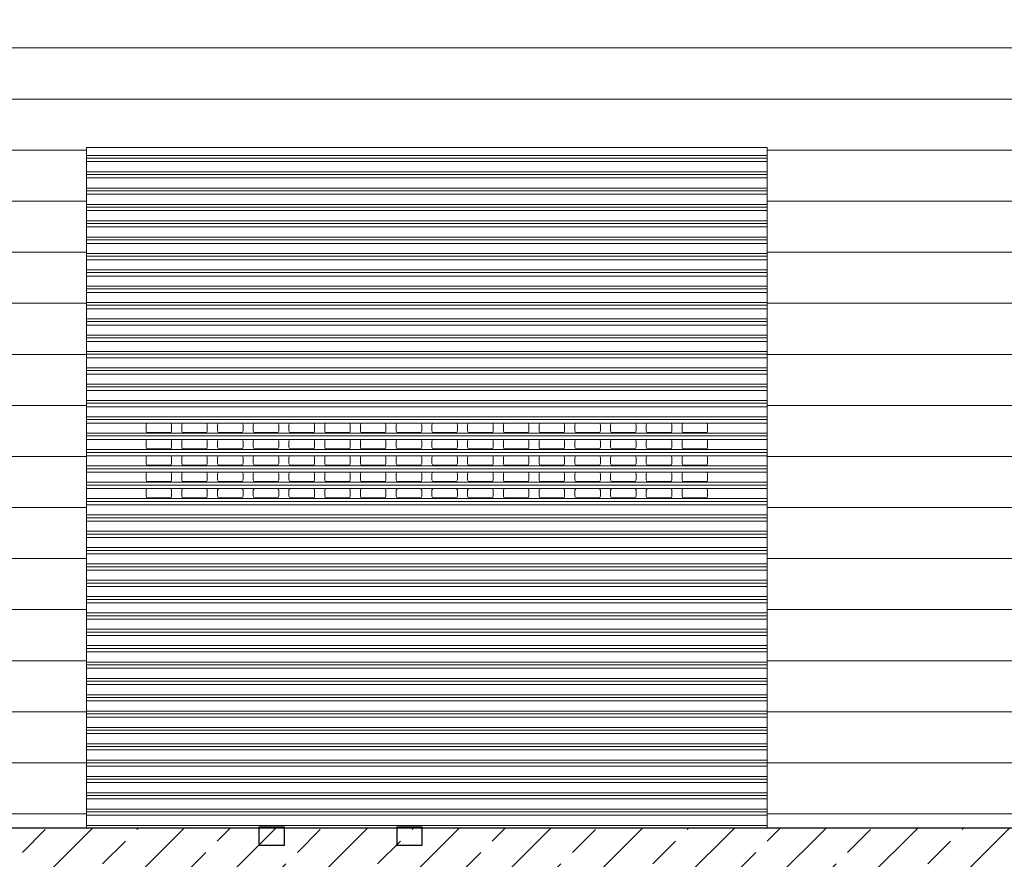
# Model space of a CAD drawing. Header units: millimetres. Extents: x 17762 to 172224, y -23587 to 40136.
# Tile 13 of 49: x 56104 to 61891, y -183 to 4750. Entities that reach past the tile are written whole.
import ezdxf

# ---------------------------------------------------------------- set-up
doc = ezdxf.new("R2010")
doc.units = ezdxf.units.MM
doc.linetypes.add('Čerchovaná 10mm', pattern=[1800, 1000, -400, 0, -400])
doc.linetypes.add('Čerchovaná 3mm', pattern=[500, 300, -100, 0, -100])
for name, color, linetype, lineweight in [('CA_DVERE', 7, 'Continuous', 13), ('CA_DVERE_NEVHRA1', 3, 'Čerchovaná 3mm', 13), ('CA_OSY', 5, 'Continuous', 9), ('CA_PODLAHA', 1, 'Continuous', 25), ('CA_POHHRA25', 7, 'Continuous', 13), ('CA_REZY', 1, 'Continuous', 25), ('CA_SRAFY', 9, 'Continuous', 25), ('CA_ZARIZPRED', 8, 'Continuous', 13)]:
    doc.layers.add(name, color=color, linetype=linetype, lineweight=lineweight)

# ---------------------------------------------------------------- blocks, each defined once
blk = doc.blocks.new('ROLLING_SHUTTER_DD_DECOTHERM_S_EN - Rolovací dveře interiér 4000x4000-2348708-ŘEZ 2 _ vestavek V2')
at = {"layer": 'CA_DVERE'}
for p, q in [((46860, 3952.1), (50860, 3952.1)), ((50860, 3936), (46860, 3936)), ((50860, 3916), (46860, 3916)), ((50860, 3856.1), (46860, 3856.1)), ((46860, 3840), (50860, 3840)), ((50860, 3820), (46860, 3820)), ((50860, 3760.1), (46860, 3760.1)), ((50860, 3744), (46860, 3744)), ((50860, 3724), (46860, 3724)), ((50860, 3664.1), (46860, 3664.1)), ((50860, 3648), (46860, 3648)), ((46860, 3628), (50860, 3628)), ((50860, 3568.1), (46860, 3568.1)), ((50860, 3552), (46860, 3552)), ((50860, 3532), (46860, 3532)), ((50860, 3472.1), (46860, 3472.1)), ((50860, 3456), (46860, 3456)), ((50860, 3436), (46860, 3436)), ((50860, 3376.1), (46860, 3376.1)), ((46860, 3360), (50860, 3360)), ((46860, 3340), (50860, 3340)), ((50860, 3280.1), (46860, 3280.1)), ((50860, 3264), (46860, 3264)), ((50860, 3244), (46860, 3244)), ((50860, 3184.1), (46860, 3184.1)), ((50860, 3168), (46860, 3168)), ((46860, 3148), (50860, 3148)), ((50860, 3088.1), (46860, 3088.1)), ((50860, 3072), (46860, 3072)), ((50860, 3052), (46860, 3052)), ((50860, 2992.1), (46860, 2992.1)), ((50860, 2976), (46860, 2976)), ((50860, 2956), (46860, 2956)), ((50860, 2896.1), (46860, 2896.1)), ((50860, 2880), (46860, 2880)), ((46860, 2860), (50860, 2860)), ((50860, 2800.1), (46860, 2800.1)), ((50860, 2784), (46860, 2784)), ((50860, 2764), (46860, 2764)), ((50860, 2704.1), (46860, 2704.1)), ((50860, 2688), (46860, 2688)), ((50860, 2668), (46860, 2668)), ((50860, 2608.1), (46860, 2608.1)), ((50860, 2592), (46860, 2592)), ((46860, 2572), (50860, 2572)), ((50860, 2512.1), (46860, 2512.1)), ((50860, 2496), (46860, 2496)), ((46860, 2476), (50860, 2476)), ((50860, 2416.1), (46860, 2416.1)), ((50860, 2400), (46860, 2400)), ((50860, 2380), (46860, 2380)), ((47220, 2379.5), (47350, 2379.5)), ((47430, 2379.5), (47560, 2379.5)), ((47640, 2379.5), (47770, 2379.5)), ((47850, 2379.5), (47980, 2379.5)), ((48060, 2379.5), (48190, 2379.5)), ((48270, 2379.5), (48400, 2379.5)), ((48610, 2379.5), (48480, 2379.5)), ((48690, 2379.5), (48820, 2379.5)), ((48900, 2379.5), (49030, 2379.5)), ((49110, 2379.5), (49240, 2379.5)), ((49450, 2379.5), (49320, 2379.5)), ((49660, 2379.5), (49530, 2379.5)), ((49740, 2379.5), (49870, 2379.5)), ((50080, 2379.5), (49950, 2379.5)), ((50160, 2379.5), (50290, 2379.5)), ((50370, 2379.5), (50500, 2379.5)), ((50860, 2320.1), (46860, 2320.1)), ((47210, 2334.5), (47210, 2369.5)), ((47350, 2324.5), (47220, 2324.5)), ((47360, 2369.5), (47360, 2334.5)), ((47420, 2334.5), (47420, 2369.5)), ((47560, 2324.5), (47430, 2324.5)), ((47570, 2369.5), (47570, 2334.5)), ((47630, 2334.5), (47630, 2369.5)), ((47770, 2324.5), (47640, 2324.5)), ((47780, 2369.5), (47780, 2334.5)), ((47840, 2334.5), (47840, 2369.5)), ((47980, 2324.5), (47850, 2324.5)), ((47990, 2369.5), (47990, 2334.5)), ((48050, 2334.5), (48050, 2369.5)), ((48190, 2324.5), (48060, 2324.5)), ((48200, 2334.5), (48200, 2369.5)), ((48260, 2334.5), (48260, 2369.5)), ((48270, 2324.5), (48400, 2324.5)), ((48410, 2369.5), (48410, 2334.5)), ((48470, 2334.5), (48470, 2369.5)), ((48610, 2324.5), (48480, 2324.5)), ((48620, 2369.5), (48620, 2334.5)), ((48680, 2369.5), (48680, 2334.5)), ((48820, 2324.5), (48690, 2324.5)), ((48830, 2369.5), (48830, 2334.5)), ((48890, 2334.5), (48890, 2369.5)), ((49030, 2324.5), (48900, 2324.5)), ((49040, 2334.5), (49040, 2369.5)), ((49100, 2334.5), (49100, 2369.5)), ((49110, 2324.5), (49240, 2324.5)), ((49250, 2334.5), (49250, 2369.5)), ((49310, 2369.5), (49310, 2334.5)), ((49450, 2324.5), (49320, 2324.5)), ((49460, 2369.5), (49460, 2334.5)), ((49520, 2334.5), (49520, 2369.5)), ((49660, 2324.5), (49530, 2324.5)), ((49670, 2334.5), (49670, 2369.5)), ((49730, 2334.5), (49730, 2369.5)), ((49870, 2324.5), (49740, 2324.5)), ((49880, 2369.5), (49880, 2334.5)), ((49940, 2334.5), (49940, 2369.5)), ((49950, 2324.5), (50080, 2324.5)), ((50090, 2369.5), (50090, 2334.5)), ((50150, 2334.5), (50150, 2369.5)), ((50290, 2324.5), (50160, 2324.5)), ((50300, 2369.5), (50300, 2334.5)), ((50360, 2334.5), (50360, 2369.5)), ((50500, 2324.5), (50370, 2324.5)), ((50510, 2369.5), (50510, 2334.5)), ((50860, 2304), (46860, 2304)), ((46860, 2284), (50860, 2284)), ((47210, 2273.5), (47210, 2238.5)), ((47350, 2283.5), (47220, 2283.5)), ((47360, 2238.5), (47360, 2273.5)), ((47420, 2273.5), (47420, 2238.5)), ((47560, 2283.5), (47430, 2283.5)), ((47570, 2238.5), (47570, 2273.5)), ((47630, 2273.5), (47630, 2238.5)), ((47770, 2283.5), (47640, 2283.5)), ((47780, 2238.5), (47780, 2273.5)), ((47840, 2273.5), (47840, 2238.5)), ((47980, 2283.5), (47850, 2283.5)), ((47990, 2238.5), (47990, 2273.5)), ((48050, 2273.5), (48050, 2238.5)), ((48190, 2283.5), (48060, 2283.5)), ((48200, 2238.5), (48200, 2273.5)), ((48260, 2238.5), (48260, 2273.5)), ((48400, 2283.5), (48270, 2283.5)), ((48410, 2238.5), (48410, 2273.5)), ((48470, 2238.5), (48470, 2273.5)), ((48610, 2283.5), (48480, 2283.5)), ((48620, 2273.5), (48620, 2238.5)), ((48680, 2273.5), (48680, 2238.5)), ((48690, 2283.5), (48820, 2283.5)), ((48830, 2238.5), (48830, 2273.5)), ((48890, 2238.5), (48890, 2273.5)), ((49030, 2283.5), (48900, 2283.5)), ((49040, 2273.5), (49040, 2238.5)), ((49100, 2238.5), (49100, 2273.5)), ((49110, 2283.5), (49240, 2283.5)), ((49250, 2273.5), (49250, 2238.5)), ((49310, 2273.5), (49310, 2238.5)), ((49450, 2283.5), (49320, 2283.5)), ((49460, 2273.5), (49460, 2238.5)), ((49520, 2238.5), (49520, 2273.5)), ((49530, 2283.5), (49660, 2283.5)), ((49670, 2238.5), (49670, 2273.5)), ((49730, 2238.5), (49730, 2273.5)), ((49740, 2283.5), (49870, 2283.5)), ((49880, 2238.5), (49880, 2273.5)), ((49940, 2273.5), (49940, 2238.5)), ((49950, 2283.5), (50080, 2283.5)), ((50090, 2273.5), (50090, 2238.5)), ((50150, 2273.5), (50150, 2238.5)), ((50290, 2283.5), (50160, 2283.5)), ((50300, 2238.5), (50300, 2273.5)), ((50360, 2273.5), (50360, 2238.5)), ((50500, 2283.5), (50370, 2283.5)), ((50510, 2238.5), (50510, 2273.5)), ((50860, 2224.1), (46860, 2224.1)), ((50860, 2208), (46860, 2208)), ((47220, 2228.5), (47350, 2228.5)), ((47430, 2228.5), (47560, 2228.5)), ((47640, 2228.5), (47770, 2228.5)), ((47850, 2228.5), (47980, 2228.5)), ((48060, 2228.5), (48190, 2228.5)), ((48270, 2228.5), (48400, 2228.5)), ((48610, 2228.5), (48480, 2228.5)), ((48690, 2228.5), (48820, 2228.5)), ((48900, 2228.5), (49030, 2228.5)), ((49240, 2228.5), (49110, 2228.5)), ((49450, 2228.5), (49320, 2228.5)), ((49660, 2228.5), (49530, 2228.5)), ((49740, 2228.5), (49870, 2228.5)), ((50080, 2228.5), (49950, 2228.5)), ((50160, 2228.5), (50290, 2228.5)), ((50370, 2228.5), (50500, 2228.5)), ((50860, 2188), (46860, 2188)), ((47210, 2142.5), (47210, 2177.5)), ((47220, 2187.5), (47350, 2187.5)), ((47360, 2177.5), (47360, 2142.5)), ((47420, 2142.5), (47420, 2177.5)), ((47430, 2187.5), (47560, 2187.5)), ((47570, 2177.5), (47570, 2142.5)), ((47630, 2142.5), (47630, 2177.5)), ((47640, 2187.5), (47770, 2187.5)), ((47780, 2177.5), (47780, 2142.5)), ((47840, 2142.5), (47840, 2177.5)), ((47850, 2187.5), (47980, 2187.5)), ((47990, 2177.5), (47990, 2142.5)), ((48050, 2142.5), (48050, 2177.5)), ((48060, 2187.5), (48190, 2187.5)), ((48200, 2177.5), (48200, 2142.5)), ((48260, 2142.5), (48260, 2177.5)), ((48270, 2187.5), (48400, 2187.5)), ((48410, 2177.5), (48410, 2142.5)), ((48470, 2142.5), (48470, 2177.5)), ((48480, 2187.5), (48610, 2187.5)), ((48620, 2177.5), (48620, 2142.5)), ((48680, 2142.5), (48680, 2177.5)), ((48690, 2187.5), (48820, 2187.5)), ((48830, 2177.5), (48830, 2142.5)), ((48890, 2142.5), (48890, 2177.5)), ((48900, 2187.5), (49030, 2187.5)), ((49040, 2177.5), (49040, 2142.5)), ((49100, 2177.5), (49100, 2142.5)), ((49110, 2187.5), (49240, 2187.5)), ((49250, 2177.5), (49250, 2142.5)), ((49310, 2142.5), (49310, 2177.5)), ((49320, 2187.5), (49450, 2187.5)), ((49460, 2177.5), (49460, 2142.5)), ((49520, 2142.5), (49520, 2177.5)), ((49530, 2187.5), (49660, 2187.5)), ((49670, 2177.5), (49670, 2142.5)), ((49730, 2177.5), (49730, 2142.5)), ((49870, 2187.5), (49740, 2187.5)), ((49880, 2142.5), (49880, 2177.5)), ((49940, 2177.5), (49940, 2142.5)), ((50080, 2187.5), (49950, 2187.5)), ((50090, 2142.5), (50090, 2177.5)), ((50150, 2142.5), (50150, 2177.5)), ((50160, 2187.5), (50290, 2187.5)), ((50300, 2177.5), (50300, 2142.5)), ((50360, 2142.5), (50360, 2177.5)), ((50370, 2187.5), (50500, 2187.5)), ((50510, 2177.5), (50510, 2142.5)), ((50860, 2128.1), (46860, 2128.1)), ((50860, 2112), (46860, 2112)), ((50860, 2092), (46860, 2092)), ((47350, 2132.5), (47220, 2132.5)), ((47350, 2091.5), (47220, 2091.5)), ((47560, 2132.5), (47430, 2132.5)), ((47430, 2091.5), (47560, 2091.5)), ((47770, 2132.5), (47640, 2132.5)), ((47770, 2091.5), (47640, 2091.5)), ((47980, 2132.5), (47850, 2132.5)), ((47850, 2091.5), (47980, 2091.5)), ((48190, 2132.5), (48060, 2132.5)), ((48190, 2091.5), (48060, 2091.5)), ((48400, 2132.5), (48270, 2132.5)), ((48270, 2091.5), (48400, 2091.5)), ((48610, 2132.5), (48480, 2132.5)), ((48480, 2091.5), (48610, 2091.5)), ((48820, 2132.5), (48690, 2132.5)), ((48820, 2091.5), (48690, 2091.5)), ((49030, 2132.5), (48900, 2132.5)), ((48900, 2091.5), (49030, 2091.5)), ((49110, 2132.5), (49240, 2132.5)), ((49110, 2091.5), (49240, 2091.5)), ((49450, 2132.5), (49320, 2132.5)), ((49450, 2091.5), (49320, 2091.5)), ((49660, 2132.5), (49530, 2132.5)), ((49530, 2091.5), (49660, 2091.5)), ((49740, 2132.5), (49870, 2132.5)), ((49870, 2091.5), (49740, 2091.5)), ((49950, 2132.5), (50080, 2132.5)), ((50080, 2091.5), (49950, 2091.5)), ((50290, 2132.5), (50160, 2132.5)), ((50290, 2091.5), (50160, 2091.5)), ((50500, 2132.5), (50370, 2132.5)), ((50370, 2091.5), (50500, 2091.5)), ((50860, 2032.1), (46860, 2032.1)), ((47210, 2081.5), (47210, 2046.5)), ((47350, 2036.5), (47220, 2036.5)), ((47360, 2081.5), (47360, 2046.5)), ((47420, 2046.5), (47420, 2081.5)), ((47430, 2036.5), (47560, 2036.5)), ((47570, 2046.5), (47570, 2081.5)), ((47630, 2046.5), (47630, 2081.5)), ((47770, 2036.5), (47640, 2036.5)), ((47780, 2081.5), (47780, 2046.5)), ((47840, 2046.5), (47840, 2081.5)), ((47980, 2036.5), (47850, 2036.5)), ((47990, 2046.5), (47990, 2081.5)), ((48050, 2081.5), (48050, 2046.5)), ((48060, 2036.5), (48190, 2036.5)), ((48200, 2046.5), (48200, 2081.5)), ((48260, 2046.5), (48260, 2081.5)), ((48400, 2036.5), (48270, 2036.5)), ((48410, 2081.5), (48410, 2046.5)), ((48470, 2046.5), (48470, 2081.5)), ((48480, 2036.5), (48610, 2036.5)), ((48620, 2046.5), (48620, 2081.5)), ((48680, 2081.5), (48680, 2046.5)), ((48690, 2036.5), (48820, 2036.5)), ((48830, 2081.5), (48830, 2046.5)), ((48890, 2046.5), (48890, 2081.5)), ((49030, 2036.5), (48900, 2036.5)), ((49040, 2081.5), (49040, 2046.5)), ((49100, 2081.5), (49100, 2046.5)), ((49110, 2036.5), (49240, 2036.5)), ((49250, 2046.5), (49250, 2081.5)), ((49310, 2081.5), (49310, 2046.5)), ((49450, 2036.5), (49320, 2036.5)), ((49460, 2081.5), (49460, 2046.5)), ((49520, 2046.5), (49520, 2081.5)), ((49660, 2036.5), (49530, 2036.5)), ((49670, 2081.5), (49670, 2046.5)), ((49730, 2081.5), (49730, 2046.5)), ((49740, 2036.5), (49870, 2036.5)), ((49880, 2046.5), (49880, 2081.5)), ((49940, 2046.5), (49940, 2081.5)), ((50080, 2036.5), (49950, 2036.5)), ((50090, 2081.5), (50090, 2046.5)), ((50150, 2081.5), (50150, 2046.5)), ((50160, 2036.5), (50290, 2036.5)), ((50300, 2046.5), (50300, 2081.5)), ((50360, 2046.5), (50360, 2081.5)), ((50500, 2036.5), (50370, 2036.5)), ((50510, 2046.5), (50510, 2081.5)), ((50860, 2016), (46860, 2016)), ((50860, 1996), (46860, 1996)), ((47210, 1950.5), (47210, 1985.5)), ((47220, 1995.5), (47350, 1995.5)), ((47360, 1985.5), (47360, 1950.5)), ((47420, 1950.5), (47420, 1985.5)), ((47430, 1995.5), (47560, 1995.5)), ((47570, 1985.5), (47570, 1950.5)), ((47630, 1950.5), (47630, 1985.5)), ((47640, 1995.5), (47770, 1995.5)), ((47780, 1985.5), (47780, 1950.5)), ((47840, 1950.5), (47840, 1985.5)), ((47850, 1995.5), (47980, 1995.5)), ((47990, 1985.5), (47990, 1950.5)), ((48050, 1950.5), (48050, 1985.5)), ((48060, 1995.5), (48190, 1995.5)), ((48200, 1950.5), (48200, 1985.5)), ((48260, 1950.5), (48260, 1985.5)), ((48270, 1995.5), (48400, 1995.5)), ((48410, 1985.5), (48410, 1950.5)), ((48470, 1950.5), (48470, 1985.5)), ((48610, 1995.5), (48480, 1995.5)), ((48620, 1985.5), (48620, 1950.5)), ((48680, 1985.5), (48680, 1950.5)), ((48690, 1995.5), (48820, 1995.5)), ((48830, 1985.5), (48830, 1950.5)), ((48890, 1950.5), (48890, 1985.5)), ((48900, 1995.5), (49030, 1995.5)), ((49040, 1950.5), (49040, 1985.5)), ((49100, 1950.5), (49100, 1985.5)), ((49110, 1995.5), (49240, 1995.5)), ((49250, 1950.5), (49250, 1985.5)), ((49310, 1985.5), (49310, 1950.5)), ((49450, 1995.5), (49320, 1995.5)), ((49460, 1985.5), (49460, 1950.5)), ((49520, 1950.5), (49520, 1985.5)), ((49660, 1995.5), (49530, 1995.5)), ((49670, 1950.5), (49670, 1985.5)), ((49730, 1950.5), (49730, 1985.5)), ((49740, 1995.5), (49870, 1995.5)), ((49880, 1985.5), (49880, 1950.5)), ((49940, 1950.5), (49940, 1985.5)), ((50080, 1995.5), (49950, 1995.5)), ((50090, 1985.5), (50090, 1950.5)), ((50150, 1950.5), (50150, 1985.5)), ((50160, 1995.5), (50290, 1995.5)), ((50300, 1985.5), (50300, 1950.5)), ((50360, 1950.5), (50360, 1985.5)), ((50370, 1995.5), (50500, 1995.5)), ((50510, 1985.5), (50510, 1950.5)), ((50860, 1936.1), (46860, 1936.1)), ((50860, 1920), (46860, 1920)), ((47350, 1940.5), (47220, 1940.5)), ((47560, 1940.5), (47430, 1940.5)), ((47770, 1940.5), (47640, 1940.5)), ((47980, 1940.5), (47850, 1940.5)), ((48190, 1940.5), (48060, 1940.5)), ((48270, 1940.5), (48400, 1940.5)), ((48610, 1940.5), (48480, 1940.5)), ((48820, 1940.5), (48690, 1940.5)), ((49030, 1940.5), (48900, 1940.5)), ((49110, 1940.5), (49240, 1940.5)), ((49450, 1940.5), (49320, 1940.5)), ((49660, 1940.5), (49530, 1940.5)), ((49870, 1940.5), (49740, 1940.5)), ((49950, 1940.5), (50080, 1940.5)), ((50290, 1940.5), (50160, 1940.5)), ((50500, 1940.5), (50370, 1940.5)), ((50860, 1900), (46860, 1900)), ((50860, 1840.1), (46860, 1840.1)), ((50860, 1824), (46860, 1824)), ((50860, 1804), (46860, 1804)), ((46860, 1744.1), (50860, 1744.1)), ((46860, 1728), (50860, 1728)), ((50860, 1708), (46860, 1708)), ((50860, 1648.1), (46860, 1648.1)), ((50860, 1632), (46860, 1632)), ((50860, 1612), (46860, 1612)), ((50860, 1552.1), (46860, 1552.1)), ((50860, 1536), (46860, 1536)), ((50860, 1516), (46860, 1516)), ((50860, 1456.1), (46860, 1456.1)), ((50860, 1440), (46860, 1440)), ((50860, 1420), (46860, 1420)), ((50860, 1360.1), (46860, 1360.1)), ((50860, 1344), (46860, 1344)), ((50860, 1324), (46860, 1324)), ((50860, 1264.1), (46860, 1264.1)), ((50860, 1248), (46860, 1248)), ((50860, 1228), (46860, 1228)), ((50860, 1168.1), (46860, 1168.1)), ((50860, 1152), (46860, 1152)), ((50860, 1132), (46860, 1132)), ((50860, 1072.1), (46860, 1072.1)), ((50860, 1056), (46860, 1056)), ((50860, 1036), (46860, 1036)), ((50860, 976.1), (46860, 976.1)), ((50860, 960), (46860, 960)), ((50860, 940), (46860, 940)), ((50860, 880.1), (46860, 880.1)), ((50860, 864), (46860, 864)), ((50860, 844), (46860, 844)), ((50860, 784.1), (46860, 784.1)), ((50860, 768), (46860, 768)), ((50860, 748), (46860, 748)), ((50860, 688.1), (46860, 688.1)), ((50860, 672), (46860, 672)), ((50860, 652), (46860, 652)), ((50860, 592.1), (46860, 592.1)), ((50860, 576), (46860, 576)), ((50860, 556), (46860, 556)), ((50860, 496.1), (46860, 496.1)), ((50860, 480), (46860, 480)), ((50860, 460), (46860, 460)), ((50860, 400.1), (46860, 400.1)), ((46860, 384), (50860, 384)), ((50860, 364), (46860, 364)), ((50860, 304.1), (46860, 304.1)), ((46860, 288), (50860, 288)), ((50860, 268), (46860, 268)), ((50860, 208.1), (46860, 208.1)), ((50860, 192), (46860, 192)), ((50860, 172), (46860, 172)), ((50860, 112.1), (46860, 112.1)), ((50860, 96), (46860, 96)), ((50860, 76), (46860, 76)), ((50860, 16.1), (46860, 16.1))]:
    blk.add_line(p, q, dxfattribs=at)
for centre, start, end in [((47220, 2369.5), 90, 180), ((47350, 2369.5), 0, 90), ((47430, 2369.5), 90, 180), ((47560, 2369.5), 0, 90), ((47640, 2369.5), 90, 180), ((47770, 2369.5), 0, 90), ((47850, 2369.5), 90, 180), ((47980, 2369.5), 0, 90), ((48060, 2369.5), 90, 180), ((48190, 2369.5), 0, 90), ((48270, 2369.5), 90, 180), ((48400, 2369.5), 360, 90), ((48480, 2369.5), 90, 180), ((48610, 2369.5), 0, 90), ((48690, 2369.5), 90, 180), ((48820, 2369.5), 0, 90), ((48900, 2369.5), 90, 180), ((49030, 2369.5), 0, 90), ((49110, 2369.5), 90, 180), ((49240, 2369.5), 0, 90), ((49320, 2369.5), 90, 180), ((49450, 2369.5), 0, 90), ((49530, 2369.5), 90, 180), ((49660, 2369.5), 0, 90), ((49740, 2369.5), 90, 180), ((49870, 2369.5), 0, 90), ((49950, 2369.5), 90, 180), ((50080, 2369.5), 0, 90), ((50160, 2369.5), 90, 180), ((50290, 2369.5), 0, 90), ((50370, 2369.5), 90, 180), ((50500, 2369.5), 0, 90), ((47220, 2334.5), 180, 270), ((47350, 2334.5), 270, 0), ((47430, 2334.5), 180, 270), ((47560, 2334.5), 270, 0), ((47640, 2334.5), 180, 270), ((47770, 2334.5), 270, 0), ((47850, 2334.5), 180, 270), ((47980, 2334.5), 270, 0), ((48060, 2334.5), 180, 270), ((48190, 2334.5), 270, 360), ((48270, 2334.5), 180, 270), ((48400, 2334.5), 270, 0), ((48480, 2334.5), 180, 270), ((48610, 2334.5), 270, 0), ((48690, 2334.5), 180, 270), ((48820, 2334.5), 270, 0), ((48900, 2334.5), 180, 270), ((49030, 2334.5), 270, 0), ((49110, 2334.5), 180, 270), ((49240, 2334.5), 270, 0), ((49320, 2334.5), 180, 270), ((49450, 2334.5), 270, 0), ((49530, 2334.5), 180, 270), ((49660, 2334.5), 270, 0), ((49740, 2334.5), 180, 270), ((49870, 2334.5), 270, 0), ((49950, 2334.5), 180, 270), ((50080, 2334.5), 270, 0), ((50160, 2334.5), 180, 270), ((50290, 2334.5), 270, 0), ((50370, 2334.5), 180, 270), ((50500, 2334.5), 270, 0), ((47220, 2273.5), 90, 180), ((47350, 2273.5), 0, 90), ((47430, 2273.5), 90, 180), ((47560, 2273.5), 0, 90), ((47640, 2273.5), 90, 180), ((47770, 2273.5), 0, 90), ((47850, 2273.5), 90, 180), ((47980, 2273.5), 0, 90), ((48060, 2273.5), 90, 180), ((48190, 2273.5), 0, 90), ((48270, 2273.5), 90, 180), ((48400, 2273.5), 0, 90), ((48480, 2273.5), 90, 180), ((48610, 2273.5), 0, 90), ((48690, 2273.5), 90, 180), ((48820, 2273.5), 0, 90), ((48900, 2273.5), 90, 180), ((49030, 2273.5), 0, 90), ((49110, 2273.5), 90, 180), ((49240, 2273.5), 0, 90), ((49320, 2273.5), 90, 180), ((49450, 2273.5), 0, 90), ((49530, 2273.5), 90, 180), ((49660, 2273.5), 0, 90), ((49740, 2273.5), 90, 180), ((49870, 2273.5), 0, 90), ((49950, 2273.5), 90, 180), ((50080, 2273.5), 0, 90), ((50160, 2273.5), 90, 180), ((50290, 2273.5), 0, 90), ((50370, 2273.5), 90, 180), ((50500, 2273.5), 0, 90), ((47220, 2238.5), 180, 270), ((47350, 2238.5), 270, 0), ((47430, 2238.5), 180, 270), ((47560, 2238.5), 270, 360), ((47640, 2238.5), 180, 270), ((47770, 2238.5), 270, 360), ((47850, 2238.5), 180, 270), ((47980, 2238.5), 270, 360), ((48060, 2238.5), 180, 270), ((48190, 2238.5), 270, 360), ((48270, 2238.5), 180, 270), ((48400, 2238.5), 270, 360), ((48480, 2238.5), 180, 270), ((48610, 2238.5), 270, 0), ((48690, 2238.5), 180, 270), ((48820, 2238.5), 270, 360), ((48900, 2238.5), 180, 270), ((49030, 2238.5), 270, 0), ((49110, 2238.5), 180, 270), ((49240, 2238.5), 270, 0), ((49320, 2238.5), 180, 270), ((49450, 2238.5), 270, 0), ((49530, 2238.5), 180, 270), ((49660, 2238.5), 270, 0), ((49740, 2238.5), 180, 270), ((49870, 2238.5), 270, 0), ((49950, 2238.5), 180, 270), ((50080, 2238.5), 270, 0), ((50160, 2238.5), 180, 270), ((50290, 2238.5), 270, 0), ((50370, 2238.5), 180, 270), ((50500, 2238.5), 270, 0), ((47220, 2177.5), 90, 180), ((47220, 2142.5), 180, 270), ((47350, 2177.5), 0, 90), ((47350, 2142.5), 270, 0), ((47430, 2177.5), 90, 180), ((47430, 2142.5), 180, 270), ((47560, 2177.5), 0, 90), ((47560, 2142.5), 270, 0), ((47640, 2177.5), 90, 180), ((47640, 2142.5), 180, 270), ((47770, 2177.5), 0, 90), ((47770, 2142.5), 270, 0), ((47850, 2177.5), 90, 180), ((47850, 2142.5), 180, 270), ((47980, 2177.5), 0, 90), ((47980, 2142.5), 270, 0), ((48060, 2177.5), 90, 180), ((48060, 2142.5), 180, 270), ((48190, 2177.5), 0, 90), ((48190, 2142.5), 270, 0), ((48270, 2177.5), 90, 180), ((48270, 2142.5), 180, 270), ((48400, 2177.5), 0, 90), ((48400, 2142.5), 270, 0), ((48480, 2177.5), 90, 180), ((48480, 2142.5), 180, 270), ((48610, 2177.5), 0, 90), ((48610, 2142.5), 270, 0), ((48690, 2177.5), 90, 180), ((48690, 2142.5), 180, 270), ((48820, 2177.5), 0, 90), ((48820, 2142.5), 270, 0), ((48900, 2177.5), 90, 180), ((48900, 2142.5), 180, 270), ((49030, 2177.5), 0, 90), ((49030, 2142.5), 270, 0), ((49110, 2177.5), 90, 180), ((49110, 2142.5), 180, 270), ((49240, 2177.5), 0, 90), ((49240, 2142.5), 270, 0), ((49320, 2177.5), 90, 180), ((49320, 2142.5), 180, 270), ((49450, 2177.5), 0, 90), ((49450, 2142.5), 270, 0), ((49530, 2177.5), 90, 180), ((49530, 2142.5), 180, 270), ((49660, 2177.5), 0, 90), ((49660, 2142.5), 270, 0), ((49740, 2177.5), 90, 180), ((49740, 2142.5), 180, 270), ((49870, 2177.5), 0, 90), ((49870, 2142.5), 270, 360), ((49950, 2177.5), 90, 180), ((49950, 2142.5), 180, 270), ((50080, 2177.5), 0, 90), ((50080, 2142.5), 270, 360), ((50160, 2177.5), 90, 180), ((50160, 2142.5), 180, 270), ((50290, 2177.5), 0, 90), ((50290, 2142.5), 270, 0), ((50370, 2177.5), 90, 180), ((50370, 2142.5), 180, 270), ((50500, 2177.5), 0, 90), ((50500, 2142.5), 270, 0), ((47220, 2081.5), 90, 180), ((47350, 2081.5), 0, 90), ((47430, 2081.5), 90, 180), ((47560, 2081.5), 0, 90), ((47640, 2081.5), 90, 180), ((47770, 2081.5), 0, 90), ((47850, 2081.5), 90, 180), ((47980, 2081.5), 0, 90), ((48060, 2081.5), 90, 180), ((48190, 2081.5), 0, 90), ((48270, 2081.5), 90, 180), ((48400, 2081.5), 0, 90), ((48480, 2081.5), 90, 180), ((48610, 2081.5), 0, 90), ((48690, 2081.5), 90, 180), ((48820, 2081.5), 0, 90), ((48900, 2081.5), 90, 180), ((49030, 2081.5), 0, 90), ((49110, 2081.5), 90, 180), ((49240, 2081.5), 0, 90), ((49320, 2081.5), 90, 180), ((49450, 2081.5), 0, 90), ((49530, 2081.5), 90, 180), ((49660, 2081.5), 0, 90), ((49740, 2081.5), 90, 180), ((49870, 2081.5), 0, 90), ((49950, 2081.5), 90, 180), ((50080, 2081.5), 0, 90), ((50160, 2081.5), 90, 180), ((50290, 2081.5), 0, 90), ((50370, 2081.5), 90, 180), ((50500, 2081.5), 0, 90), ((47220, 2046.5), 180, 270), ((47350, 2046.5), 270, 0), ((47430, 2046.5), 180, 270), ((47560, 2046.5), 270, 0), ((47640, 2046.5), 180, 270), ((47770, 2046.5), 270, 360), ((47850, 2046.5), 180, 270), ((47980, 2046.5), 270, 360), ((48060, 2046.5), 180, 270), ((48190, 2046.5), 270, 0), ((48270, 2046.5), 180, 270), ((48400, 2046.5), 270, 360), ((48480, 2046.5), 180, 270), ((48610, 2046.5), 270, 360), ((48690, 2046.5), 180, 270), ((48820, 2046.5), 270, 0), ((48900, 2046.5), 180, 270), ((49030, 2046.5), 270, 360), ((49110, 2046.5), 180, 270), ((49240, 2046.5), 270, 0), ((49320, 2046.5), 180, 270), ((49450, 2046.5), 270, 360), ((49530, 2046.5), 180, 270), ((49660, 2046.5), 270, 0), ((49740, 2046.5), 180, 270), ((49870, 2046.5), 270, 0), ((49950, 2046.5), 180, 270), ((50080, 2046.5), 270, 360), ((50160, 2046.5), 180, 270), ((50290, 2046.5), 270, 0), ((50370, 2046.5), 180, 270), ((50500, 2046.5), 270, 0), ((47220, 1985.5), 90, 180), ((47350, 1985.5), 0, 90), ((47430, 1985.5), 90, 180), ((47560, 1985.5), 0, 90), ((47640, 1985.5), 90, 180), ((47770, 1985.5), 0, 90), ((47850, 1985.5), 90, 180), ((47980, 1985.5), 0, 90), ((48060, 1985.5), 90, 180), ((48190, 1985.5), 0, 90), ((48270, 1985.5), 90, 180), ((48400, 1985.5), 360, 90), ((48480, 1985.5), 90, 180), ((48610, 1985.5), 0, 90), ((48690, 1985.5), 90, 180), ((48820, 1985.5), 0, 90), ((48900, 1985.5), 90, 180), ((49030, 1985.5), 0, 90), ((49110, 1985.5), 90, 180), ((49240, 1985.5), 0, 90), ((49320, 1985.5), 90, 180), ((49450, 1985.5), 0, 90), ((49530, 1985.5), 90, 180), ((49660, 1985.5), 0, 90), ((49740, 1985.5), 90, 180), ((49870, 1985.5), 0, 90), ((49950, 1985.5), 90, 180), ((50080, 1985.5), 0, 90), ((50160, 1985.5), 90, 180), ((50290, 1985.5), 0, 90), ((50370, 1985.5), 90, 180), ((50500, 1985.5), 0, 90), ((47220, 1950.5), 180, 270), ((47350, 1950.5), 270, 0), ((47430, 1950.5), 180, 270), ((47560, 1950.5), 270, 0), ((47640, 1950.5), 180, 270), ((47770, 1950.5), 270, 0), ((47850, 1950.5), 180, 270), ((47980, 1950.5), 270, 0), ((48060, 1950.5), 180, 270), ((48190, 1950.5), 270, 360), ((48270, 1950.5), 180, 270), ((48400, 1950.5), 270, 0), ((48480, 1950.5), 180, 270), ((48610, 1950.5), 270, 0), ((48690, 1950.5), 180, 270), ((48820, 1950.5), 270, 0), ((48900, 1950.5), 180, 270), ((49030, 1950.5), 270, 0), ((49110, 1950.5), 180, 270), ((49240, 1950.5), 270, 360), ((49320, 1950.5), 180, 270), ((49450, 1950.5), 270, 0), ((49530, 1950.5), 180, 270), ((49660, 1950.5), 270, 0), ((49740, 1950.5), 180, 270), ((49870, 1950.5), 270, 360), ((49950, 1950.5), 180, 270), ((50080, 1950.5), 270, 0), ((50160, 1950.5), 180, 270), ((50290, 1950.5), 270, 0), ((50370, 1950.5), 180, 270), ((50500, 1950.5), 270, 0)]:
    blk.add_arc(centre, 10, start, end, dxfattribs=at)
blk = doc.blocks.new('ocelová kce final - 11542_003_OK-HALA_TaO-2_ET_AciS_2025-05-29_upr_dwg-2597525-ŘEZ 2 _ vestavek V2')
at = {"layer": 'CA_REZY'}
blk.add_line((59468.5, 0), (39120, 0), dxfattribs=at)
blk = doc.blocks.new('ocelová kce final - ocelová kce final-2597615-ŘEZ 2 _ vestavek V2')
blk.add_blockref('ocelová kce final - 11542_003_OK-HALA_TaO-2_ET_AciS_2025-05-29_upr_dwg-2597525-ŘEZ 2 _ vestavek V2', (0, 0))

msp = doc.modelspace()

# ---------------------------------------------------------------- hatches: boundary and pattern name
at = {"layer": 'CA_POHHRA25', "lineweight": 9}
h = msp.add_hatch(dxfattribs=at)
h.set_pattern_fill('FP_12', color=256, style=0, pattern_type=2)
h.set_pattern_definition([(0, (59622.06, 5783.53), (0, 300), [])])
h.paths.add_polyline_path([(51827.1, 0), (56497.1, 0), (56497.1, 4000), (60497.1, 4000), (60497.1, 0), (67227.1, 0), (67227.1, 2050), (67327.1, 2050), (67327.1, 6160), (67297.1, 6160), (67297.1, 6072), (67181.3, 6072), (67167.8, 6068.4), (67157.9, 6058.5), (67154.3, 6045), (67154.3, 5655), (67157.9, 5641.5), (67167.8, 5631.6), (67181.3, 5628), (67297.1, 5628), (67297.1, 5600), (66997.1, 5600), (66997.1, 5628), (67112.8, 5628), (67126.3, 5631.6), (67136.2, 5641.5), (67139.8, 5655), (67139.8, 6045), (67136.2, 6058.5), (67126.3, 6068.4), (67112.8, 6072), (66997.1, 6072), (66997.1, 6100), (67043.3, 6101.1), (67040, 6101.6), (67010.9, 6138.5), (67010.9, 6137.9), (66960, 6137.4), (66960.9, 6136.7), (66933.3, 6102.3), (66930.9, 6100), (66883.3, 6101.1), (66880, 6101.6), (66850.9, 6138.5), (66850.9, 6137.9), (66800, 6137.4), (66800.9, 6136.7), (66773.3, 6102.3), (66770.9, 6100), (66723.3, 6101.1), (66720, 6101.6), (66690.9, 6138.5), (66690.9, 6137.9), (66640, 6137.4), (66640.9, 6136.7), (66613.3, 6102.3), (66610.9, 6100), (66563.3, 6101.1), (66560, 6101.6), (66530.9, 6138.5), (66530.9, 6137.9), (66480, 6137.4), (66480.9, 6136.7), (66453.3, 6102.3), (66450.9, 6100), (66403.3, 6101.1), (66400, 6101.6), (66370.9, 6138.5), (66370.9, 6137.9), (66320, 6137.4), (66320.9, 6136.7), (66293.3, 6102.3), (66290.9, 6100), (66243.3, 6101.1), (66240, 6101.6), (66210.9, 6138.5), (66210.9, 6137.9), (66160, 6137.4), (66160.9, 6136.7), (66133.3, 6102.3), (66130.9, 6100), (66083.3, 6101.1), (66080, 6101.6), (66050.9, 6138.5), (66050.9, 6137.9), (66000, 6137.4), (66000.9, 6136.7), (65973.3, 6102.3), (65970.9, 6100), (65923.3, 6101.1), (65920, 6101.6), (65890.9, 6138.5), (65890.9, 6137.9), (65840, 6137.4), (65840.9, 6136.7), (65813.3, 6102.3), (65810.9, 6100), (65763.3, 6101.1), (65760, 6101.6), (65730.9, 6138.5), (65730.9, 6137.9), (65680, 6137.4), (65680.9, 6136.7), (65653.3, 6102.3), (65650.9, 6100), (65603.3, 6101.1), (65600, 6101.6), (65570.9, 6138.5), (65570.9, 6137.9), (65520, 6137.4), (65520.9, 6136.7), (65493.3, 6102.3), (65490.9, 6100), (65443.3, 6101.1), (65440, 6101.6), (65410.9, 6138.5), (65410.9, 6137.9), (65360, 6137.4), (65360.9, 6136.7), (65333.3, 6102.3), (65330.9, 6100), (65283.3, 6101.1), (65280, 6101.6), (65250.9, 6138.5), (65250.9, 6137.9), (65200, 6137.4), (65200.9, 6136.7), (65173.3, 6102.3), (65170.9, 6100), (65123.3, 6101.1), (65120, 6101.6), (65090.9, 6138.5), (65090.9, 6137.9), (65040, 6137.4), (65040.9, 6136.7), (65013.3, 6102.3), (65010.9, 6100), (64963.3, 6101.1), (64960, 6101.6), (64930.9, 6138.5), (64930.9, 6137.9), (64880, 6137.4), (64880.9, 6136.7), (64853.3, 6102.3), (64850.9, 6100), (64803.3, 6101.1), (64800, 6101.6), (64770.9, 6138.5), (64770.9, 6137.9), (64720, 6137.4), (64720.9, 6136.7), (64693.3, 6102.3), (64690.9, 6100), (64643.3, 6101.1), (64640, 6101.6), (64610.9, 6138.5), (64610.9, 6137.9), (64560, 6137.4), (64560.9, 6136.7), (64533.3, 6102.3), (64530.9, 6100), (64483.3, 6101.1), (64480, 6101.6), (64450.9, 6138.5), (64450.9, 6137.9), (64400, 6137.4), (64400.9, 6136.7), (64373.3, 6102.3), (64370.9, 6100), (64323.3, 6101.1), (64320, 6101.6), (64290.9, 6138.5), (64290.9, 6137.9), (64240, 6137.4), (64240.9, 6136.7), (64213.3, 6102.3), (64210.9, 6100), (64163.3, 6101.1), (64160, 6101.6), (64130.9, 6138.5), (64130.9, 6137.9), (64080, 6137.4), (64080.9, 6136.7), (64053.3, 6102.3), (64050.9, 6100), (64003.3, 6101.1), (64000, 6101.6), (63970.9, 6138.5), (63970.9, 6137.9), (63920, 6137.4), (63920.9, 6136.7), (63893.3, 6102.3), (63890.9, 6100), (63843.3, 6101.1), (63840, 6101.6), (63810.9, 6138.5), (63810.9, 6137.9), (63760, 6137.4), (63760.9, 6136.7), (63733.3, 6102.3), (63730.9, 6100), (63683.3, 6101.1), (63680, 6101.6), (63650.9, 6138.5), (63650.9, 6137.9), (63600, 6137.4), (63600.9, 6136.7), (63573.3, 6102.3), (63570.9, 6100), (63523.3, 6101.1), (63520, 6101.6), (63490.9, 6138.5), (63490.8, 6137.9), (63440, 6137.4), (63440.9, 6136.7), (63413.3, 6102.3), (63410.9, 6100), (63363.3, 6101.1), (63360, 6101.6), (63330.9, 6138.5), (63330.9, 6137.9), (63280, 6137.4), (63280.9, 6136.7), (63253.3, 6102.3), (63250.9, 6100), (63203.3, 6101.1), (63200, 6101.6), (63170.9, 6138.5), (63170.9, 6137.9), (63120, 6137.4), (63120.9, 6136.7), (63093.3, 6102.3), (63090.9, 6100), (63043.3, 6101.1), (63040, 6101.6), (63010.9, 6138.5), (63010.9, 6137.9), (62960, 6137.4), (62960.9, 6136.7), (62933.3, 6102.3), (62930.9, 6100), (62883.3, 6101.1), (62880, 6101.6), (62850.9, 6138.5), (62850.9, 6137.9), (62800, 6137.4), (62800.9, 6136.7), (62773.3, 6102.3), (62770.9, 6100), (62723.3, 6101.1), (62720, 6101.6), (62690.9, 6138.5), (62690.9, 6137.9), (62640, 6137.4), (62640.9, 6136.7), (62613.3, 6102.3), (62610.9, 6100), (62563.3, 6101.1), (62560, 6101.6), (62530.9, 6138.5), (62530.9, 6137.9), (62480, 6137.4), (62480.9, 6136.7), (62453.3, 6102.3), (62450.9, 6100), (62403.3, 6101.1), (62400, 6101.6), (62370.9, 6138.5), (62370.9, 6137.9), (62320, 6137.4), (62320.9, 6136.7), (62293.3, 6102.3), (62290.9, 6100), (62243.3, 6101.1), (62240, 6101.6), (62210.9, 6138.5), (62210.9, 6137.9), (62160, 6137.4), (62160.9, 6136.7), (62133.3, 6102.3), (62130.9, 6100), (62083.3, 6101.1), (62080, 6101.6), (62050.9, 6138.5), (62050.9, 6137.9), (62000, 6137.4), (62000.9, 6136.7), (61973.3, 6102.3), (61970.9, 6100), (61923.3, 6101.1), (61920, 6101.6), (61890.9, 6138.5), (61890.9, 6137.9), (61840, 6137.4), (61840.9, 6136.7), (61813.3, 6102.3), (61810.9, 6100), (61882.1, 6100), (61882.1, 6072), (61766.3, 6072), (61752.8, 6068.4), (61742.9, 6058.5), (61739.3, 6045), (61739.3, 5655), (61742.9, 5641.5), (61752.8, 5631.6), (61766.3, 5628), (61882.1, 5628), (61882.1, 5600), (61582.1, 5600), (61582.1, 5628), (61697.8, 5628), (61711.3, 5631.6), (61721.2, 5641.5), (61724.8, 5655), (61724.8, 6045), (61721.2, 6058.5), (61711.3, 6068.4), (61697.8, 6072), (61582.1, 6072), (61582.1, 6100), (61603.3, 6101.1), (61600, 6101.6), (61570.9, 6138.5), (61570.9, 6137.9), (61520, 6137.4), (61520.9, 6136.7), (61493.3, 6102.3), (61490.9, 6100), (61443.3, 6101.1), (61440, 6101.6), (61410.9, 6138.5), (61410.9, 6137.9), (61360, 6137.4), (61360.9, 6136.7), (61333.3, 6102.3), (61330.9, 6100), (61283.3, 6101.1), (61280, 6101.6), (61250.9, 6138.5), (61250.9, 6137.9), (61200, 6137.4), (61200.9, 6136.7), (61173.3, 6102.3), (61170.9, 6100), (61123.3, 6101.1), (61120, 6101.6), (61090.9, 6138.5), (61090.9, 6137.9), (61040, 6137.4), (61040.9, 6136.7), (61013.3, 6102.3), (61010.9, 6100), (60963.3, 6101.1), (60960, 6101.6), (60930.9, 6138.5), (60930.9, 6137.9), (60880, 6137.4), (60880.9, 6136.7), (60853.3, 6102.3), (60850.9, 6100), (60803.3, 6101.1), (60800, 6101.6), (60770.9, 6138.5), (60770.9, 6137.9), (60720, 6137.4), (60720.9, 6136.7), (60693.3, 6102.3), (60690.9, 6100), (60643.3, 6101.1), (60640, 6101.6), (60610.9, 6138.5), (60610.9, 6137.9), (60560, 6137.4), (60560.9, 6136.7), (60533.3, 6102.3), (60530.9, 6100), (60483.3, 6101.1), (60480, 6101.6), (60450.9, 6138.5), (60450.9, 6137.9), (60400, 6137.4), (60400.9, 6136.7), (60373.3, 6102.3), (60370.9, 6100), (60323.3, 6101.1), (60320, 6101.6), (60290.9, 6138.5), (60290.9, 6137.9), (60240, 6137.4), (60240.9, 6136.7), (60213.3, 6102.3), (60210.9, 6100), (60163.3, 6101.1), (60160, 6101.6), (60130.9, 6138.5), (60130.9, 6137.9), (60080, 6137.4), (60080.9, 6136.7), (60053.3, 6102.3), (60050.9, 6100), (60003.3, 6101.1), (60000, 6101.6), (59970.9, 6138.5), (59970.9, 6137.9), (59920, 6137.4), (59920.9, 6136.7), (59893.3, 6102.3), (59890.9, 6100), (59843.3, 6101.1), (59840, 6101.6), (59810.9, 6138.5), (59810.9, 6137.9), (59760, 6137.4), (59760.9, 6136.7), (59733.3, 6102.3), (59730.9, 6100), (59683.3, 6101.1), (59680, 6101.6), (59650.9, 6138.5), (59650.9, 6137.9), (59600, 6137.4), (59600.9, 6136.7), (59573.3, 6102.3), (59570.9, 6100), (59523.3, 6101.1), (59520, 6101.6), (59490.9, 6138.5), (59490.9, 6137.9), (59440, 6137.4), (59440.9, 6136.7), (59413.3, 6102.3), (59410.9, 6100), (59363.3, 6101.1), (59360, 6101.6), (59330.9, 6138.5), (59330.9, 6137.9), (59280, 6137.4), (59280.9, 6136.7), (59253.3, 6102.3), (59250.9, 6100), (59203.3, 6101.1), (59200, 6101.6), (59170.9, 6138.5), (59170.9, 6137.9), (59120, 6137.4), (59120.9, 6136.7), (59093.3, 6102.3), (59090.9, 6100), (59043.3, 6101.1), (59040, 6101.6), (59010.9, 6138.5), (59010.9, 6137.9), (58960, 6137.4), (58960.9, 6136.7), (58933.3, 6102.3), (58928.8, 6100), (58883.3, 6101.1), (58880, 6101.6), (58850.9, 6138.5), (58850.9, 6137.9), (58800, 6137.4), (58800.9, 6136.7), (58773.3, 6102.3), (58770.9, 6100), (58723.3, 6101.1), (58720, 6101.6), (58690.9, 6138.5), (58690.9, 6137.9), (58640, 6137.4), (58640.9, 6136.7), (58613.3, 6102.3), (58610.9, 6100), (58563.3, 6101.1), (58560, 6101.6), (58530.9, 6138.5), (58530.9, 6137.9), (58480, 6137.4), (58480.9, 6136.7), (58453.3, 6102.3), (58450.9, 6100), (58403.3, 6101.1), (58400, 6101.6), (58370.9, 6138.5), (58370.9, 6137.9), (58320, 6137.4), (58320.9, 6136.7), (58293.3, 6102.3), (58290.9, 6100), (58243.3, 6101.1), (58240, 6101.6), (58210.9, 6138.5), (58210.9, 6137.9), (58160, 6137.4), (58160.9, 6136.7), (58133.3, 6102.3), (58130.9, 6100), (58083.3, 6101.1), (58080, 6101.6), (58050.9, 6138.5), (58050.9, 6137.9), (58000, 6137.4), (58000.9, 6136.7), (57973.3, 6102.3), (57970.9, 6100), (57923.3, 6101.1), (57920, 6101.6), (57890.9, 6138.5), (57890.9, 6137.9), (57840, 6137.4), (57840.9, 6136.7), (57813.3, 6102.3), (57810.9, 6100), (57763.3, 6101.1), (57760, 6101.6), (57730.9, 6138.5), (57730.9, 6137.9), (57680, 6137.4), (57680.9, 6136.7), (57653.3, 6102.3), (57650.9, 6100), (57603.3, 6101.1), (57600, 6101.6), (57570.9, 6138.5), (57570.9, 6137.9), (57520, 6137.4), (57520.9, 6136.7), (57493.3, 6102.3), (57490.9, 6100), (57443.3, 6101.1), (57440, 6101.6), (57410.9, 6138.5), (57410.9, 6137.9), (57360, 6137.4), (57360.9, 6136.7), (57333.3, 6102.3), (57330.9, 6100), (57283.3, 6101.1), (57280, 6101.6), (57250.9, 6138.5), (57250.9, 6137.9), (57200, 6137.4), (57200.9, 6136.7), (57173.3, 6102.3), (57170.9, 6100), (57123.3, 6101.1), (57120, 6101.6), (57090.9, 6138.5), (57090.9, 6137.9), (57040, 6137.4), (57040.9, 6136.7), (57013.3, 6102.3), (57010.9, 6100), (56963.3, 6101.1), (56960, 6101.6), (56930.9, 6138.5), (56930.9, 6137.9), (56880, 6137.4), (56880.9, 6136.7), (56853.3, 6102.3), (56850.9, 6100), (56803.3, 6101.1), (56800, 6101.6), (56770.9, 6138.5), (56770.9, 6137.9), (56720, 6137.4), (56720.9, 6136.7), (56693.3, 6102.3), (56690.9, 6100), (56643.3, 6101.1), (56640, 6101.6), (56610.9, 6138.5), (56610.9, 6137.9), (56560, 6137.4), (56560.9, 6136.7), (56533.3, 6102.3), (56530.9, 6100), (56483.3, 6101.1), (56480, 6101.6), (56450.9, 6138.5), (56450.9, 6137.9), (56400, 6137.4), (56400.9, 6136.7), (56373.3, 6102.3), (56370.9, 6100), (56467.1, 6100), (56467.1, 6072), (56351.3, 6072), (56337.8, 6068.4), (56327.9, 6058.5), (56324.3, 6045), (56324.3, 5655), (56327.9, 5641.5), (56337.8, 5631.6), (56351.3, 5628), (56467.1, 5628), (56467.1, 5600), (56167.1, 5600), (56167.1, 5628), (56282.8, 5628), (56296.3, 5631.6), (56306.2, 5641.5), (56309.8, 5655), (56309.8, 6045), (56306.2, 6058.5), (56296.3, 6068.4), (56282.8, 6072), (56167.1, 6072), (56167.1, 6100), (56163.3, 6101.1), (56160, 6101.6), (56130.9, 6138.5), (56130.9, 6137.9), (56080, 6137.4), (56080.9, 6136.7), (56053.3, 6102.3), (56050.9, 6100), (56003.3, 6101.1), (56000, 6101.6), (55970.9, 6138.5), (55970.9, 6137.9), (55920, 6137.4), (55920.9, 6136.7), (55893.3, 6102.3), (55890.9, 6100), (55843.3, 6101.1), (55840, 6101.6), (55810.9, 6138.5), (55810.9, 6137.9), (55760, 6137.4), (55760.9, 6136.7), (55733.3, 6102.3), (55730.9, 6100), (55683.3, 6101.1), (55680, 6101.6), (55650.9, 6138.5), (55650.9, 6137.9), (55600, 6137.4), (55600.9, 6136.7), (55573.3, 6102.3), (55570.9, 6100), (55523.3, 6101.1), (55520, 6101.6), (55490.9, 6138.5), (55490.9, 6137.9), (55440, 6137.4), (55440.9, 6136.7), (55413.3, 6102.3), (55410.9, 6100), (55363.3, 6101.1), (55360, 6101.6), (55330.9, 6138.5), (55330.9, 6137.9), (55280, 6137.4), (55280.9, 6136.7), (55253.3, 6102.3), (55250.9, 6100), (55203.3, 6101.1), (55200, 6101.6), (55170.9, 6138.5), (55170.9, 6137.9), (55120, 6137.4), (55120.9, 6136.7), (55093.3, 6102.3), (55090.9, 6100), (55043.3, 6101.1), (55040, 6101.6), (55010.9, 6138.5), (55010.9, 6137.9), (54960, 6137.4), (54960.9, 6136.7), (54933.3, 6102.3), (54930.9, 6100), (54883.3, 6101.1), (54880, 6101.6), (54850.9, 6138.5), (54850.9, 6137.9), (54800, 6137.4), (54800.9, 6136.7), (54773.3, 6102.3), (54770.9, 6100), (54723.3, 6101.1), (54717.7, 6104.7), (54690.9, 6138.5), (54690.9, 6137.9), (54640, 6137.4), (54640.9, 6136.7), (54613.3, 6102.3), (54610.9, 6100), (54563.3, 6101.1), (54560, 6101.6), (54530.9, 6138.5), (54530.9, 6137.9), (54480, 6137.4), (54480.9, 6136.7), (54453.3, 6102.3), (54450.9, 6100), (54403.3, 6101.1), (54400, 6101.6), (54370.9, 6138.5), (54370.9, 6137.9), (54320, 6137.4), (54320.9, 6136.7), (54293.3, 6102.3), (54290.9, 6100), (54243.3, 6101.1), (54240, 6101.6), (54210.9, 6138.5), (54210.9, 6137.9), (54160, 6137.4), (54160.9, 6136.7), (54133.3, 6102.3), (54130.9, 6100), (54083.3, 6101.1), (54080, 6101.6), (54050.9, 6138.5), (54050.9, 6137.9), (54000, 6137.4), (54000.9, 6136.7), (53973.3, 6102.3), (53970.9, 6100), (53923.3, 6101.1), (53920, 6101.6), (53890.9, 6138.5), (53890.9, 6137.9), (53840.3, 6137.1), (53840.3, 6136), (53813.3, 6102.3), (53810.9, 6100), (53763.3, 6101.1), (53760, 6101.6), (53730.9, 6138.5), (53730.9, 6137.9), (53680, 6137.4), (53680.9, 6136.7), (53653.3, 6102.3), (53650.9, 6100), (53603.3, 6101.1), (53600, 6101.6), (53570.9, 6138.5), (53570.9, 6137.9), (53520, 6137.4), (53520.9, 6136.7), (53493.3, 6102.3), (53489.4, 6100), (53443.3, 6101.1), (53440, 6101.6), (53410.9, 6138.5), (53410.9, 6137.9), (53360, 6137.4), (53360.9, 6136.7), (53333.3, 6102.3), (53330.9, 6100), (53283.3, 6101.1), (53280, 6101.6), (53250.9, 6138.5), (53250.9, 6137.9), (53200, 6137.4), (53200.9, 6136.7), (53173.3, 6102.3), (53170.9, 6100), (53123.3, 6101.1), (53120, 6101.6), (53090.9, 6138.5), (53090.9, 6137.9), (53040, 6137.4), (53040.9, 6136.7), (53013.3, 6102.3), (53010.9, 6100), (52963.3, 6101.1), (52960, 6101.6), (52930.9, 6138.5), (52930.9, 6137.9), (52880, 6137.4), (52880.9, 6136.7), (52853.3, 6102.3), (52850.9, 6100), (52803.3, 6101.1), (52800, 6101.6), (52770.9, 6138.5), (52770.9, 6137.9), (52720, 6137.4), (52720.9, 6136.7), (52693.3, 6102.3), (52690.9, 6100), (52643.3, 6101.1), (52640, 6101.6), (52610.9, 6138.5), (52610.9, 6137.9), (52560, 6137.4), (52560.9, 6136.7), (52533.3, 6102.3), (52530.9, 6100), (52483.3, 6101.1), (52480, 6101.6), (52450.9, 6138.5), (52450.9, 6137.9), (52400, 6137.4), (52400.9, 6136.7), (52373.3, 6102.3), (52370.9, 6100), (52323.3, 6101.1), (52320, 6101.6), (52290.9, 6138.5), (52290.9, 6137.9), (52240, 6137.4), (52240.9, 6136.7), (52213.3, 6102.3), (52210.9, 6100), (52163.3, 6101.1), (52160, 6101.6), (52130.9, 6138.5), (52130.9, 6137.9), (52080, 6137.4), (52080.9, 6136.7), (52053.3, 6102.3), (52050.9, 6100), (52003.3, 6101.1), (52000, 6101.6), (51970.9, 6138.5), (51970.9, 6137.9), (51920, 6137.4), (51920.9, 6136.7), (51893.3, 6102.3), (51890.9, 6100), (51967.1, 6100), (51967.1, 6072), (51851.3, 6072), (51837.8, 6068.4), (51827.9, 6058.5), (51824.3, 6045), (51824.3, 5655), (51827.9, 5641.5), (51837.8, 5631.6), (51851.3, 5628), (51967.1, 5628), (51967.1, 5600), (51727.1, 5600), (51727.1, 2050), (51827.1, 2050), (51827.1, 23.1)])
h.paths.add_polyline_path([(64394.9, 800), (63871.3, 800), (63871.3, 850), (63821.3, 850), (63822.4, 960), (63822.7, 965), (63827.5, 967.3), (63827.9, 969), (63834, 970), (63836.3, 969.1), (63841.3, 968.9), (63846.2, 969.3), (63851.3, 970), (64455.8, 968.9), (64460, 968), (64463.1, 965.9), (64465.8, 965), (64467.1, 960), (64466.1, 850), (64417.1, 850), (64416.1, 800), (64402.1, 800)])
h.paths.add_polyline_path([(62407.1, 900), (62407.1, 2400), (63607.1, 2400), (63607.1, 900), (63490.8, 900)])
h.paths.add_polyline_path([(52189.1, 5327), (52117.1, 5327), (52117.1, 5336.5), (52189.1, 5336.5), (52199.7, 5340.9), (52204.1, 5351.5), (52204.1, 5473.5), (52199.7, 5484.1), (52189.1, 5488.5), (52117.1, 5488.5), (52117.1, 5498), (52297.1, 5498), (52297.1, 5488.5), (52225.1, 5488.5), (52214.5, 5484.1), (52210.1, 5473.5), (52210.1, 5351.5), (52214.5, 5340.9), (52225.1, 5336.5), (52297.1, 5336.5), (52297.1, 5327), (52225.1, 5327)])
h.paths.add_polyline_path([(62625.1, 5327), (62517.1, 5327), (62517.1, 5336.5), (62589.1, 5336.5), (62599.7, 5340.9), (62604.1, 5351.5), (62604.1, 5473.5), (62599.7, 5484.1), (62589.1, 5488.5), (62517.1, 5488.5), (62517.1, 5498), (62697.1, 5498), (62697.1, 5488.5), (62625.1, 5488.5), (62614.5, 5484.1), (62610.1, 5473.5), (62610.1, 5351.5), (62614.5, 5340.9), (62625.1, 5336.5), (62697.1, 5336.5), (62697.1, 5327)])
h.paths.add_polyline_path([(51727.1, 5628), (51782.8, 5628), (51796.3, 5631.6), (51806.2, 5641.5), (51809.8, 5655), (51809.7, 6045.3), (51806.2, 6058.5), (51796.3, 6068.4), (51782.8, 6072), (51727.1, 6072), (51727.1, 5631.6)])
h.paths.add_polyline_path([(67287.1, 6100), (67287.1, 6139), (67280.9, 6138.1), (67280.9, 6136.7), (67253.3, 6102.3), (67250.9, 6100), (67280, 6100)])
h.paths.add_polyline_path([(61736.2, 6100), (61763.3, 6101.1), (61760, 6101.6), (61730.9, 6138.5), (61730.9, 6137.9), (61680, 6137.4), (61680.9, 6136.7), (61653.3, 6102.3), (61650.9, 6100), (61734.1, 6100)])
h.paths.add_polyline_path([(56323.3, 6100), (56323.3, 6101.1), (56320, 6101.6), (56290.9, 6138.5), (56290.9, 6137.9), (56240, 6137.4), (56240.9, 6136.7), (56213.3, 6102.3), (56210.9, 6100), (56296.8, 6100)])
h.paths.add_polyline_path([(51843.3, 6100), (51843.3, 6101.1), (51840, 6101.6), (51810.9, 6138.5), (51810.9, 6137.9), (51760, 6137.4), (51760.9, 6136.7), (51733.3, 6102.3), (51730.9, 6100), (51814.1, 6100)])
h.paths.add_polyline_path([(67112.8, 6100), (67203.3, 6101.1), (67200, 6101.6), (67170.9, 6138.5), (67170.9, 6137.9), (67120, 6137.4), (67120.9, 6136.7), (67093.3, 6102.3), (67090.9, 6100)])
at = {"layer": 'CA_SRAFY', "lineweight": 9}
h = msp.add_hatch(dxfattribs=at)
h.set_pattern_fill('FP_9', color=256, style=0, pattern_type=2)
h.set_pattern_definition([(45, (59622.06, 5783.53), (-269.408, 269.408), []), (45, (59891.46, 5783.53), (-269.408, 269.408), [190.5, -95.25])])
h.paths.add_polyline_path([(57876, -300), (69105.6, -300), (69105.6, 0), (46646.4, 0), (46646.4, -300), (52261.2, -300)])

# ---------------------------------------------------------------- linework, layer by layer
at = {"layer": 'CA_OSY', "linetype": 'Čerchovaná 10mm'}
msp.add_line((44087.8, 0), (71663.8, 0), dxfattribs=at)
at = {"layer": 'CA_PODLAHA'}
msp.add_line((69105.6, 0), (46646.4, 0), dxfattribs=at)
at = {"layer": 'CA_POHHRA25'}
for p, q in [((56497.1, 0), (56497.1, 4000)), ((56497.1, 4000), (60497.1, 4000)), ((60497.1, 4000), (60497.1, 0))]:
    msp.add_line(p, q, dxfattribs=at)
at = {"layer": 'CA_REZY'}
for p, q in [((57510.3, 5), (57510.3, -100)), ((57660.3, 5), (57510.3, 5)), ((57660.3, -100), (57660.3, 5)), ((58320.3, 5), (58320.3, -100)), ((58470.3, 5), (58320.3, 5)), ((58470.3, -100), (58470.3, 5)), ((57510.3, -100), (57660.3, -100)), ((58320.3, -100), (58470.3, -100))]:
    msp.add_line(p, q, dxfattribs=at)

# ---------------------------------------------------------------- block references
at = {"layer": 'CA_DVERE_NEVHRA1'}
msp.add_blockref('ROLLING_SHUTTER_DD_DECOTHERM_S_EN - Rolovací dveře interiér 4000x4000-2348708-ŘEZ 2 _ vestavek V2', (9637.1, 0), dxfattribs=at)
at = {"layer": 'CA_ZARIZPRED'}
msp.add_blockref('ocelová kce final - ocelová kce final-2597615-ŘEZ 2 _ vestavek V2', (9637.1, 0), dxfattribs=at)

doc.saveas('drawing.dxf')
